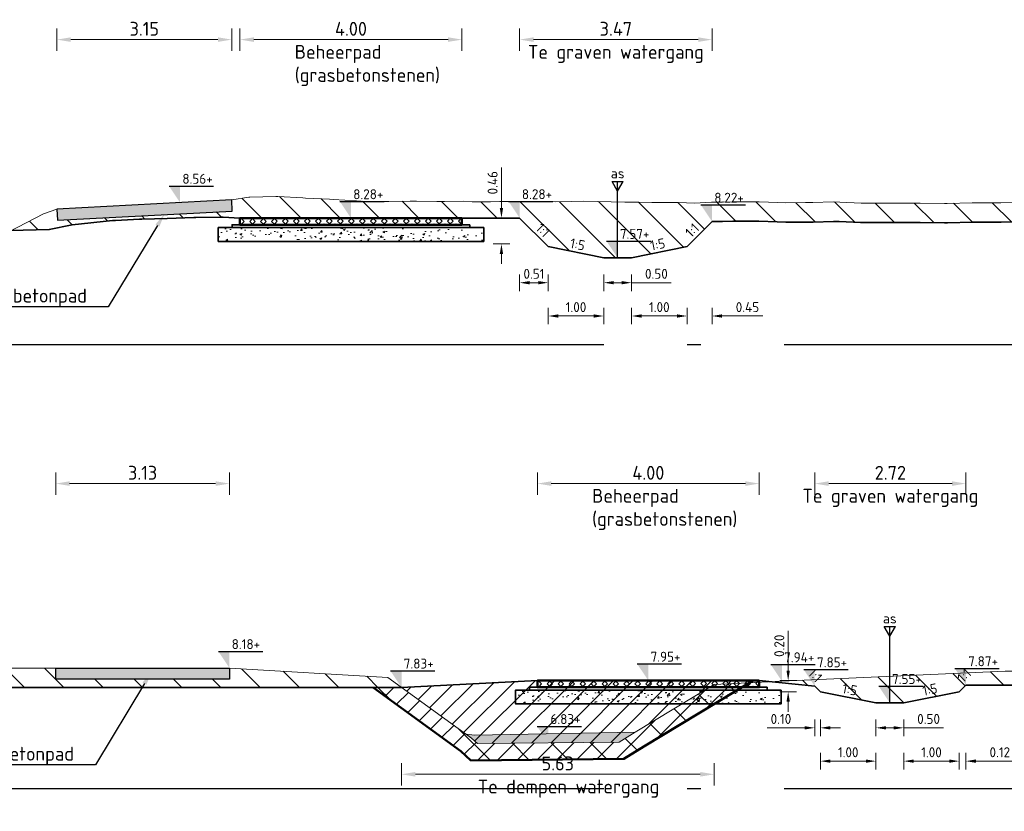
# Model space of a CAD drawing. Header units: metres. Extents: x 199581 to 207779, y 462378 to 466293.
# Tile 86 of 134: x 207307 to 207325, y 466029 to 466043. Entities that reach past the tile are written whole.
import ezdxf
from ezdxf import colors
from ezdxf.entities.mleader import LeaderData, LeaderLine
from ezdxf.enums import TextEntityAlignment as Align
from ezdxf.math import Vec2, Vec3

# ---------------------------------------------------------------- set-up
doc = ezdxf.new("R2010")
doc.units = ezdxf.units.M
doc.linetypes.add('AL-NAP_LIJN', pattern=[15.25, 12, -1.5, 0.25, -1.5])
doc.layers.get('0').update_dxf_attribs({"lineweight": 25})
for name, color, linetype, lineweight in [('B-WE-GR-MAAIVELD-G-GRIJS', 253, 'GW-MAAIVELD', 13), ('B-WE-GW-MAAIVELD-GD', 93, 'Continuous', 18), ('N-WA-VH-VERHARDING_FUNDERING-AD', 252, 'Continuous', 18), ('N-WA-VH-VERHARDING_FUNDERING_GRANULAAT_MENG-GD', 251, 'Continuous', 35), ('N-WA-VH-VERHARDING_FUNDERING_ZAND-GD', 251, 'Continuous', 35), ('N-WE-AM-AS-SD', 10, 'Continuous', 25), ('N-WE-GW-GROND_SLIB-GD', 40, 'Continuous', 18), ('N-WE-GW-GRONDWERKLIJN-G', 90, 'Continuous', 50), ('N-WE-GW-MAAIVELD-GD', 90, 'GW-MAAIVELD', 35), ('N-WE-GW-ONTGRAVING-WERK-AD', 253, 'Continuous', 18), ('N-WE-GW-OPHOGING-WERK-AD', 82, 'Continuous', 18), ('N-WE-VH-VERHARDING_GRASBETONSTEEN-GD', 7, 'Continuous', 50), ('X-XX-AL-M', 7, 'Continuous', 18), ('X-XX-AL-NAP-GD', 253, 'AL-NAP_LIJN', 25), ('X-XX-AL-PEILMAAT-BEST-SD', 251, 'Continuous', 25), ('X-XX-AL-PEILMAAT-SD', 7, 'Continuous', 25), ('X-XX-AL-REFERENTIE-T25', 7, 'Continuous', 25), ('X-XX-AL-T18', 10, 'Continuous', 18)]:
    doc.layers.add(name, color=color, linetype=linetype, lineweight=lineweight)
for name, color, linetype, lineweight, transparency in [('B-WE-VH-VERHARDING-GD', 210, 'Continuous', 25, 0.3), ('B-WE-VH-VERHARDING_BETON-AD', 252, 'Continuous', 18, 0.5), ('N-WE-GW-GROND_SLIB-AD', 40, 'Continuous', 18, 0.4), ('N-WE-VH-VERHARDING_GRASBETONSTEEN-AD', 72, 'Continuous', 18, 0.3)]:
    doc.layers.add(name, color=color, linetype=linetype, lineweight=lineweight, transparency=transparency)
doc.styles.add('NLCS-ISO', font='NLCS-ISO.ttf')
doc.styles.add('NLCS-ISO-M100-T18', font='NLCS-ISO.ttf', dxfattribs={"height": 0.18})
doc.styles.add('NLCS-ISO-M100-T25', font='NLCS-ISO.ttf', dxfattribs={"height": 0.25})
doc.styles.add('NLCS-ISO-M50-T18', font='isocpeur.ttf', dxfattribs={"height": 0.09})
doc.linetypes.add('GW-MAAIVELD', pattern='A,12,[40,NLCS.SHX,S=1,R=0,X=0,Y=-0.5],12', length=24)
doc.dimstyles.new('NLCS-M100-T18-PIJL_L2_H1', dxfattribs={"dimscale": 0.1, "dimtxt": 2.5, "dimasz": 1.8, "dimexe": 2, "dimexo": 2, "dimgap": 0.7, "dimtad": 1, "dimzin": 0, "dimdsep": 46, "dimtxsty": 'NLCS-ISO-M100-T18', "dimcen": 0, "dimdle": 2, "dimclrd": 256, "dimclre": 256, "dimclrt": 10, "dimadec": 1, "dimazin": 0, "dimtfac": 1, "dimtdec": 3, "dimtofl": 0, "dimtmove": 0, "dimatfit": 3, "dimfxl": 2, "dimfxlon": 1, "dimtfillclr": 256, "dimtolj": 1, "dimtzin": 0, "dimlwd": -1, "dimlwe": -1, "dimarcsym": 0})
doc.dimstyles.new('NLCS-M100-T25-PIJL_L2_H1', dxfattribs={"dimscale": 0.1, "dimtxt": 2.5, "dimasz": 2.5, "dimexe": 2, "dimexo": 2, "dimgap": 0.7, "dimtad": 1, "dimzin": 0, "dimdsep": 46, "dimtxsty": 'NLCS-ISO-M100-T25', "dimcen": 0, "dimdle": 2, "dimclrd": 256, "dimclre": 256, "dimclrt": 256, "dimadec": 1, "dimazin": 0, "dimtfac": 1, "dimtdec": 3, "dimtofl": 0, "dimtmove": 0, "dimatfit": 3, "dimfxl": 2, "dimfxlon": 1, "dimtfillclr": 256, "dimtolj": 1, "dimtzin": 0, "dimlwd": -1, "dimlwe": -1, "dimarcsym": 0})
pattern_1 = [(135, (0, 0), (-0.3535533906, -0.3535533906), [])]

# ---------------------------------------------------------------- blocks, each defined once
blk = doc.blocks.new('SAM-AS-D')
for p, q in [((0, 3), (-0.25, 3.433)), ((0.25, 3.433), (-0.25, 3.433)), ((0, 0), (0, 3.433)), ((0, 3), (0.25, 3.433))]:
    blk.add_line(p, q)
blk = doc.blocks.new('SAL-PEILMAAT_INFRACAD_H01-SOD')
blk.add_line((-2, 3), (6, 3))
blk.add_solid([(-2, 3), (0, 3), (0, 0)])
at = {"style": 'NLCS-ISO'}
blk.add_attdef('...', (0.4, 3.4), '', height=1.8, dxfattribs=at)
blk = doc.blocks.new('*D122')
at = {"layer": 'X-XX-AL-M', "transparency": 16777216}
for p, q in [((207317.911, 466038.86), (207317.911, 466038.56)), ((207318.411, 466038.86), (207318.411, 466038.56)), ((207318.091, 466038.71), (207318.231, 466038.71)), ((207318.411, 466038.71), (207319.127, 466038.71))]:
    blk.add_line(p, q, dxfattribs=at)
for points in [[(207318.091, 466038.74), (207318.091, 466038.68), (207317.911, 466038.71)], [(207318.231, 466038.74), (207318.231, 466038.68), (207318.411, 466038.71)]]:
    blk.add_solid(points, dxfattribs=at)
at = {"layer": 'X-XX-AL-M', "transparency": 16777216, "insert": (207318.859, 466038.87), "char_height": 0.18, "attachment_point": 5, "style": 'NLCS-ISO-M100-T18'}
blk.add_mtext('\\A1;0.50', dxfattribs=at)
blk = doc.blocks.new('*D124')
at = {"layer": 'X-XX-AL-M', "transparency": 16777216}
for p, q in [((207316.911, 466038.26), (207316.911, 466037.96)), ((207317.911, 466038.26), (207317.911, 466037.96)), ((207317.731, 466038.11), (207317.091, 466038.11))]:
    blk.add_line(p, q, dxfattribs=at)
for points in [[(207317.091, 466038.14), (207317.091, 466038.08), (207316.911, 466038.11)], [(207317.731, 466038.14), (207317.731, 466038.08), (207317.911, 466038.11)]]:
    blk.add_solid(points, dxfattribs=at)
at = {"layer": 'X-XX-AL-M', "transparency": 16777216, "insert": (207317.411, 466038.27), "char_height": 0.18, "attachment_point": 5, "style": 'NLCS-ISO-M100-T18'}
blk.add_mtext('\\A1;1.00', dxfattribs=at)
blk = doc.blocks.new('*D123')
at = {"layer": 'X-XX-AL-M', "transparency": 16777216}
for p, q in [((207318.411, 466038.26), (207318.411, 466037.96)), ((207319.411, 466038.26), (207319.411, 466037.96)), ((207318.591, 466038.11), (207319.231, 466038.11))]:
    blk.add_line(p, q, dxfattribs=at)
for points in [[(207318.591, 466038.14), (207318.591, 466038.08), (207318.411, 466038.11)], [(207319.231, 466038.14), (207319.231, 466038.08), (207319.411, 466038.11)]]:
    blk.add_solid(points, dxfattribs=at)
at = {"layer": 'X-XX-AL-M', "transparency": 16777216, "insert": (207318.911, 466038.27), "char_height": 0.18, "attachment_point": 5, "style": 'NLCS-ISO-M100-T18'}
blk.add_mtext('\\A1;1.00', dxfattribs=at)
blk = doc.blocks.new('*D125')
at = {"layer": 'X-XX-AL-M', "transparency": 16777216}
for p, q in [((207316.396, 466038.86), (207316.396, 466038.56)), ((207316.911, 466038.86), (207316.911, 466038.56)), ((207316.731, 466038.71), (207316.576, 466038.71))]:
    blk.add_line(p, q, dxfattribs=at)
for points in [[(207316.576, 466038.74), (207316.576, 466038.68), (207316.396, 466038.71)], [(207316.731, 466038.74), (207316.731, 466038.68), (207316.911, 466038.71)]]:
    blk.add_solid(points, dxfattribs=at)
at = {"layer": 'X-XX-AL-M', "transparency": 16777216, "insert": (207316.654, 466038.87), "char_height": 0.18, "attachment_point": 5, "style": 'NLCS-ISO-M100-T18'}
blk.add_mtext('\\A1;0.51', dxfattribs=at)
blk = doc.blocks.new('*D126')
at = {"layer": 'X-XX-AL-M', "transparency": 16777216}
for p, q in [((207319.411, 466038.26), (207319.411, 466037.96)), ((207319.862, 466038.26), (207319.862, 466037.96)), ((207319.231, 466038.11), (207319.051, 466038.11)), ((207320.042, 466038.11), (207320.776, 466038.11))]:
    blk.add_line(p, q, dxfattribs=at)
for points in [[(207319.231, 466038.14), (207319.231, 466038.08), (207319.411, 466038.11)], [(207320.042, 466038.14), (207320.042, 466038.08), (207319.862, 466038.11)]]:
    blk.add_solid(points, dxfattribs=at)
at = {"layer": 'X-XX-AL-M', "transparency": 16777216, "insert": (207320.499, 466038.27), "char_height": 0.18, "attachment_point": 5, "style": 'NLCS-ISO-M100-T18'}
blk.add_mtext('\\A1;0.45', dxfattribs=at)
blk = doc.blocks.new('*D127')
at = {"layer": 'X-XX-AL-M', "transparency": 16777216}
for p, q in [((207322.813, 466030.839), (207322.813, 466030.539)), ((207323.313, 466030.839), (207323.313, 466030.539)), ((207322.993, 466030.689), (207323.133, 466030.689)), ((207323.313, 466030.689), (207324.029, 466030.689))]:
    blk.add_line(p, q, dxfattribs=at)
for points in [[(207322.993, 466030.719), (207322.993, 466030.659), (207322.813, 466030.689)], [(207323.133, 466030.719), (207323.133, 466030.659), (207323.313, 466030.689)]]:
    blk.add_solid(points, dxfattribs=at)
at = {"layer": 'X-XX-AL-M', "transparency": 16777216, "insert": (207323.761, 466030.849), "char_height": 0.18, "attachment_point": 5, "style": 'NLCS-ISO-M100-T18'}
blk.add_mtext('\\A1;0.50', dxfattribs=at)
blk = doc.blocks.new('*D129')
at = {"layer": 'X-XX-AL-M', "transparency": 16777216}
for p, q in [((207321.813, 466030.239), (207321.813, 466029.939)), ((207322.813, 466030.239), (207322.813, 466029.939)), ((207322.633, 466030.089), (207321.993, 466030.089))]:
    blk.add_line(p, q, dxfattribs=at)
for points in [[(207321.993, 466030.119), (207321.993, 466030.059), (207321.813, 466030.089)], [(207322.633, 466030.119), (207322.633, 466030.059), (207322.813, 466030.089)]]:
    blk.add_solid(points, dxfattribs=at)
at = {"layer": 'X-XX-AL-M', "transparency": 16777216, "insert": (207322.313, 466030.249), "char_height": 0.18, "attachment_point": 5, "style": 'NLCS-ISO-M100-T18'}
blk.add_mtext('\\A1;1.00', dxfattribs=at)
blk = doc.blocks.new('*D128')
at = {"layer": 'X-XX-AL-M', "transparency": 16777216}
for p, q in [((207323.313, 466030.239), (207323.313, 466029.939)), ((207324.313, 466030.239), (207324.313, 466029.939)), ((207323.493, 466030.089), (207324.133, 466030.089))]:
    blk.add_line(p, q, dxfattribs=at)
for points in [[(207323.493, 466030.119), (207323.493, 466030.059), (207323.313, 466030.089)], [(207324.133, 466030.119), (207324.133, 466030.059), (207324.313, 466030.089)]]:
    blk.add_solid(points, dxfattribs=at)
at = {"layer": 'X-XX-AL-M', "transparency": 16777216, "insert": (207323.813, 466030.249), "char_height": 0.18, "attachment_point": 5, "style": 'NLCS-ISO-M100-T18'}
blk.add_mtext('\\A1;1.00', dxfattribs=at)
blk = doc.blocks.new('*D130')
at = {"layer": 'X-XX-AL-M', "transparency": 16777216}
for p, q in [((207321.712, 466030.839), (207321.712, 466030.539)), ((207321.813, 466030.839), (207321.813, 466030.539)), ((207321.532, 466030.689), (207320.852, 466030.689)), ((207321.993, 466030.689), (207322.173, 466030.689))]:
    blk.add_line(p, q, dxfattribs=at)
for points in [[(207321.532, 466030.719), (207321.532, 466030.659), (207321.712, 466030.689)], [(207321.993, 466030.719), (207321.993, 466030.659), (207321.813, 466030.689)]]:
    blk.add_solid(points, dxfattribs=at)
at = {"layer": 'X-XX-AL-M', "transparency": 16777216, "insert": (207321.102, 466030.849), "char_height": 0.18, "attachment_point": 5, "style": 'NLCS-ISO-M100-T18'}
blk.add_mtext('\\A1;0.10', dxfattribs=at)
blk = doc.blocks.new('*D131')
at = {"layer": 'X-XX-AL-M', "transparency": 16777216}
for p, q in [((207324.313, 466030.239), (207324.313, 466029.939)), ((207324.434, 466030.239), (207324.434, 466029.939)), ((207324.133, 466030.089), (207323.953, 466030.089)), ((207324.614, 466030.089), (207325.294, 466030.089))]:
    blk.add_line(p, q, dxfattribs=at)
for points in [[(207324.133, 466030.119), (207324.133, 466030.059), (207324.313, 466030.089)], [(207324.614, 466030.119), (207324.614, 466030.059), (207324.434, 466030.089)]]:
    blk.add_solid(points, dxfattribs=at)
at = {"layer": 'X-XX-AL-M', "transparency": 16777216, "insert": (207325.044, 466030.249), "char_height": 0.18, "attachment_point": 5, "style": 'NLCS-ISO-M100-T18'}
blk.add_mtext('\\A1;0.12', dxfattribs=at)
blk = doc.blocks.new('*D205')
at = {"layer": 'X-XX-AL-M', "transparency": 16777216}
for p, q in [((207316.396, 466042.89), (207316.396, 466043.29)), ((207319.862, 466042.89), (207319.862, 466043.29)), ((207316.646, 466043.09), (207319.612, 466043.09))]:
    blk.add_line(p, q, dxfattribs=at)
for points in [[(207316.646, 466043.132), (207316.646, 466043.049), (207316.396, 466043.09)], [(207319.612, 466043.132), (207319.612, 466043.049), (207319.862, 466043.09)]]:
    blk.add_solid(points, dxfattribs=at)
at = {"layer": 'X-XX-AL-M', "transparency": 16777216, "insert": (207318.129, 466043.285), "char_height": 0.25, "attachment_point": 5, "style": 'NLCS-ISO-M100-T25'}
blk.add_mtext('\\A1;3.47', dxfattribs=at)
blk = doc.blocks.new('*D206')
at = {"layer": 'X-XX-AL-M', "transparency": 16777216}
for p, q in [((207321.712, 466034.89), (207321.712, 466035.29)), ((207324.434, 466034.89), (207324.434, 466035.29)), ((207321.962, 466035.09), (207324.184, 466035.09))]:
    blk.add_line(p, q, dxfattribs=at)
for points in [[(207321.962, 466035.132), (207321.962, 466035.049), (207321.712, 466035.09)], [(207324.184, 466035.132), (207324.184, 466035.049), (207324.434, 466035.09)]]:
    blk.add_solid(points, dxfattribs=at)
at = {"layer": 'X-XX-AL-M', "transparency": 16777216, "insert": (207323.073, 466035.285), "char_height": 0.25, "attachment_point": 5, "style": 'NLCS-ISO-M100-T25'}
blk.add_mtext('\\A1;2.72', dxfattribs=at)
blk = doc.blocks.new('*D223')
at = {"layer": 'X-XX-AL-M', "transparency": 16777216}
for p, q in [((207321.232, 466031.72), (207321.232, 466032.436)), ((207321.082, 466031.54), (207321.382, 466031.54)), ((207321.382, 466031.339), (207321.082, 466031.339)), ((207321.232, 466031.159), (207321.232, 466030.979))]:
    blk.add_line(p, q, dxfattribs=at)
for points in [[(207321.202, 466031.72), (207321.262, 466031.72), (207321.232, 466031.54)], [(207321.202, 466031.159), (207321.262, 466031.159), (207321.232, 466031.339)]]:
    blk.add_solid(points, dxfattribs=at)
at = {"layer": 'X-XX-AL-M', "transparency": 16777216, "insert": (207321.072, 466032.168), "char_height": 0.18, "attachment_point": 5, "rotation": 90, "style": 'NLCS-ISO-M100-T18'}
blk.add_mtext('\\A1;0.20', dxfattribs=at)
blk = doc.blocks.new('*D226')
at = {"layer": 'X-XX-AL-M', "transparency": 16777216}
for p, q in [((207316.068, 466040.054), (207316.068, 466040.788)), ((207315.918, 466039.874), (207316.218, 466039.874)), ((207316.218, 466039.41), (207315.918, 466039.41)), ((207316.068, 466039.23), (207316.068, 466039.05))]:
    blk.add_line(p, q, dxfattribs=at)
for points in [[(207316.038, 466040.054), (207316.098, 466040.054), (207316.068, 466039.874)], [(207316.038, 466039.23), (207316.098, 466039.23), (207316.068, 466039.41)]]:
    blk.add_solid(points, dxfattribs=at)
at = {"layer": 'X-XX-AL-M', "transparency": 16777216, "insert": (207315.908, 466040.511), "char_height": 0.18, "attachment_point": 5, "rotation": 90, "style": 'NLCS-ISO-M100-T18'}
blk.add_mtext('\\A1;0.46', dxfattribs=at)
blk = doc.blocks.new('*D252')
at = {"layer": 'X-XX-AL-M', "transparency": 16777216}
for p, q in [((207308.061, 466042.89), (207308.061, 466043.29)), ((207311.211, 466042.89), (207311.211, 466043.29)), ((207308.311, 466043.09), (207310.961, 466043.09))]:
    blk.add_line(p, q, dxfattribs=at)
for points in [[(207308.311, 466043.132), (207308.311, 466043.049), (207308.061, 466043.09)], [(207310.961, 466043.132), (207310.961, 466043.049), (207311.211, 466043.09)]]:
    blk.add_solid(points, dxfattribs=at)
at = {"layer": 'X-XX-AL-M', "transparency": 16777216, "insert": (207309.636, 466043.285), "char_height": 0.25, "attachment_point": 5, "style": 'NLCS-ISO-M100-T25'}
blk.add_mtext('\\A1;3.15', dxfattribs=at)
blk = doc.blocks.new('*D254')
at = {"layer": 'X-XX-AL-M', "transparency": 16777216}
for p, q in [((207316.715, 466034.89), (207316.715, 466035.29)), ((207320.712, 466034.89), (207320.712, 466035.29)), ((207316.965, 466035.09), (207320.462, 466035.09))]:
    blk.add_line(p, q, dxfattribs=at)
for points in [[(207316.965, 466035.132), (207316.965, 466035.049), (207316.715, 466035.09)], [(207320.462, 466035.132), (207320.462, 466035.049), (207320.712, 466035.09)]]:
    blk.add_solid(points, dxfattribs=at)
at = {"layer": 'X-XX-AL-M', "transparency": 16777216, "insert": (207318.714, 466035.285), "char_height": 0.25, "attachment_point": 5, "style": 'NLCS-ISO-M100-T25'}
blk.add_mtext('\\A1;4.00', dxfattribs=at)
blk = doc.blocks.new('*D255')
at = {"layer": 'X-XX-AL-M', "transparency": 16777216}
for p, q in [((207308.041, 466034.89), (207308.041, 466035.29)), ((207311.169, 466034.89), (207311.169, 466035.29)), ((207308.291, 466035.09), (207310.919, 466035.09))]:
    blk.add_line(p, q, dxfattribs=at)
for points in [[(207308.291, 466035.132), (207308.291, 466035.049), (207308.041, 466035.09)], [(207310.919, 466035.132), (207310.919, 466035.049), (207311.169, 466035.09)]]:
    blk.add_solid(points, dxfattribs=at)
at = {"layer": 'X-XX-AL-M', "transparency": 16777216, "insert": (207309.605, 466035.285), "char_height": 0.25, "attachment_point": 5, "style": 'NLCS-ISO-M100-T25'}
blk.add_mtext('\\A1;3.13', dxfattribs=at)
blk = doc.blocks.new('*D280')
at = {"layer": 'X-XX-AL-M', "transparency": 16777216}
for p, q in [((207314.268, 466030.052), (207314.268, 466029.652)), ((207319.899, 466030.052), (207319.899, 466029.652)), ((207314.518, 466029.852), (207319.649, 466029.852))]:
    blk.add_line(p, q, dxfattribs=at)
for points in [[(207314.518, 466029.893), (207314.518, 466029.81), (207314.268, 466029.852)], [(207319.649, 466029.893), (207319.649, 466029.81), (207319.899, 466029.852)]]:
    blk.add_solid(points, dxfattribs=at)
at = {"layer": 'X-XX-AL-M', "transparency": 16777216, "insert": (207317.083, 466030.047), "char_height": 0.25, "attachment_point": 5, "style": 'NLCS-ISO-M100-T25'}
blk.add_mtext('\\A1;5.63', dxfattribs=at)
blk = doc.blocks.new('*D281')
at = {"layer": 'X-XX-AL-M', "transparency": 16777216}
for p, q in [((207311.359, 466042.89), (207311.359, 466043.29)), ((207315.356, 466042.89), (207315.356, 466043.29)), ((207311.609, 466043.09), (207315.106, 466043.09))]:
    blk.add_line(p, q, dxfattribs=at)
for points in [[(207311.609, 466043.132), (207311.609, 466043.049), (207311.359, 466043.09)], [(207315.106, 466043.132), (207315.106, 466043.049), (207315.356, 466043.09)]]:
    blk.add_solid(points, dxfattribs=at)
at = {"layer": 'X-XX-AL-M', "transparency": 16777216, "insert": (207313.358, 466043.285), "char_height": 0.25, "attachment_point": 5, "style": 'NLCS-ISO-M100-T25'}
blk.add_mtext('\\A1;4.00', dxfattribs=at)

msp = doc.modelspace()

# ---------------------------------------------------------------- hatches: boundary and pattern name
at = {"layer": 'B-WE-VH-VERHARDING_BETON-AD'}
h = msp.add_hatch(color=256, dxfattribs=at)
h.dxf.hatch_style = 1
h.paths.add_polyline_path([(207311.221, 466040.001), (207311.211, 466040.201), (207308.061, 466040.035), (207308.071, 466039.836)])
h = msp.add_hatch(color=256, dxfattribs=at)
h.dxf.hatch_style = 1
h.paths.add_polyline_path([(207311.169, 466031.767), (207311.169, 466031.567), (207308.041, 466031.567), (207308.041, 466031.767)])
at = {"layer": 'N-WA-VH-VERHARDING_FUNDERING-AD'}
h = msp.add_hatch(dxfattribs=at)
h.set_pattern_fill('AVH-FUNDERING_GRANULAAT_MENG_01', color=256, scale=0.05, pattern_type=2)
h.set_pattern_definition([(50, (207313.16578, 466039.5901), (0.35863, -0.031376), [0.0375, -0.4125]), (355, (207313.16578, 466039.5901), (-0.069376, 0.376096), [0.03, -0.33]), (100.451, (207313.19566, 466039.5875), (0.289255, 0.34472), [0.03187, -0.35057]), (46.184, (207313.1658, 466039.6901), (0.53362, -0.08276), [0.05625, -0.61875]), (96.636, (207313.21025, 466039.6832), (0.46733, 0.48706), [0.047805, -0.52586]), (351.184, (207313.1658, 466039.6901), (0.46733, 0.48706), [0.045, -0.495]), (21, (207313.21578, 466039.6651), (0.298454, -0.20131), [0.0375, -0.4125]), (326, (207313.21578, 466039.6651), (0.12166, 0.362575), [0.03, -0.33]), (71.451, (207313.24065, 466039.64832), (0.42011, 0.161265), [0.03187, -0.35057]), (37.5, (207313.16578, 466039.5901), (0.00608, 0.166447), [0, -0.326, 0, -0.335, 0, -0.33125]), (7.5, (207313.16578, 466039.5901), (0.131535, 0.197206), [0, -0.191, 0, -0.3185, 0, -0.12625]), (327.5, (207313.05428, 466039.5901), (0.266911, -0.0112774), [0, -0.125, 0, -0.39, 0, -0.5175]), (317.5, (207313.00428, 466039.5901), (0.291593, 0.050052), [0, -0.1625, 0, -0.259, 0, -0.3675])])
h.paths.add_polyline_path([(207310.968, 466039.704), (207310.968, 466039.454), (207315.748, 466039.454), (207315.748, 466039.704)])
h = msp.add_hatch(dxfattribs=at)
h.set_pattern_fill('AVH-FUNDERING_GRANULAAT_MENG_01', color=256, scale=0.05, pattern_type=2)
h.set_pattern_definition([(50, (207318.5218, 466031.25548), (0.35863, -0.031376), [0.0375, -0.4125]), (355, (207318.5218, 466031.25548), (-0.069376, 0.376096), [0.03, -0.33]), (100.451, (207318.5517, 466031.25286), (0.289255, 0.34472), [0.03187, -0.35057]), (46.184, (207318.5218, 466031.35548), (0.53362, -0.08276), [0.05625, -0.61875]), (96.636, (207318.5663, 466031.3486), (0.46733, 0.48706), [0.047805, -0.52586]), (351.184, (207318.5218, 466031.3555), (0.46733, 0.48706), [0.045, -0.495]), (21, (207318.5718, 466031.33048), (0.298454, -0.20131), [0.0375, -0.4125]), (326, (207318.5718, 466031.33048), (0.12166, 0.362575), [0.03, -0.33]), (71.451, (207318.59668, 466031.3137), (0.42011, 0.161265), [0.03187, -0.35057]), (37.5, (207318.52181, 466031.25548), (0.00608, 0.166447), [0, -0.326, 0, -0.335, 0, -0.33125]), (7.5, (207318.52181, 466031.25548), (0.131535, 0.197206), [0, -0.191, 0, -0.3185, 0, -0.12625]), (327.5, (207318.41031, 466031.25548), (0.266911, -0.0112774), [0, -0.125, 0, -0.39, 0, -0.5175]), (317.5, (207318.3603, 466031.25548), (0.291593, 0.050052), [0, -0.1625, 0, -0.259, 0, -0.3675])])
h.paths.add_polyline_path([(207316.324, 466031.37), (207316.324, 466031.12), (207321.104, 466031.12), (207321.104, 466031.37)])
at = {"layer": 'N-WE-GW-GROND_SLIB-AD'}
h = msp.add_hatch(color=256, dxfattribs=at)
h.dxf.hatch_style = 1
h.paths.add_polyline_path([(207315.431, 466030.573), (207315.586, 466030.557), (207318.477, 466030.609), (207318.187, 466030.428), (207315.635, 466030.404), (207315.528, 466030.503)])
at = {"layer": 'N-WE-GW-ONTGRAVING-WERK-AD'}
h = msp.add_hatch(dxfattribs=at)
h.set_pattern_fill('AGW-WERK_ONTGRAVEN-SO', color=256, scale=0.1, pattern_type=2)
h.set_pattern_definition(pattern_1)
h.paths.add_polyline_path([(207318.411, 466039.16), (207319.411, 466039.36), (207319.862, 466039.811), (207320.05, 466039.81), (207320.234, 466039.818), (207320.545, 466039.82), (207320.701, 466039.82), (207321.032, 466039.804), (207321.19, 466039.801), (207321.545, 466039.803), (207321.681, 466039.803), (207322.048, 466039.815), (207322.149, 466039.813), (207322.534, 466039.793), (207322.642, 466039.792), (207323.046, 466039.793), (207323.129, 466039.793), (207323.548, 466039.796), (207323.609, 466039.796), (207324.045, 466039.789), (207324.101, 466039.789), (207324.552, 466039.8), (207324.58, 466039.801), (207325.049, 466039.802), (207325.066, 466039.802), (207325.507, 466039.808), (207325.549, 466039.808), (207326.032, 466039.812), (207326.045, 466039.812), (207326.502, 466039.802), (207326.537, 466039.801), (207326.989, 466039.792), (207327.047, 466039.79), (207327.486, 466039.798), (207327.549, 466039.799), (207327.962, 466039.794), (207328.045, 466039.794), (207328.438, 466039.786), (207328.546, 466039.782), (207328.936, 466039.788), (207329.057, 466039.79), (207329.183, 466039.793), (207329.558, 466039.799), (207329.903, 466039.811), (207330.042, 466039.81), (207330.376, 466039.799), (207330.549, 466039.799), (207330.86, 466039.797), (207331.047, 466039.793), (207331.353, 466039.794), (207331.549, 466039.798), (207331.828, 466039.791), (207332.054, 466039.791), (207332.313, 466039.796), (207332.548, 466039.787), (207332.804, 466039.791), (207333.053, 466039.793), (207333.161, 466039.793), (207333.161, 466040.143), (207333.051, 466040.143), (207332.8, 466040.141), (207332.551, 466040.137), (207332.316, 466040.146), (207332.051, 466040.141), (207331.832, 466040.141), (207331.55, 466040.148), (207331.349, 466040.144), (207331.05, 466040.143), (207330.865, 466040.147), (207330.55, 466040.149), (207330.382, 466040.149), (207330.049, 466040.16), (207329.898, 466040.161), (207329.549, 466040.149), (207329.176, 466040.143), (207329.049, 466040.14), (207328.931, 466040.138), (207328.549, 466040.133), (207328.447, 466040.136), (207328.048, 466040.144), (207327.963, 466040.144), (207327.548, 466040.149), (207327.48, 466040.148), (207327.048, 466040.14), (207326.996, 466040.141), (207326.547, 466040.151), (207326.513, 466040.152), (207326.047, 466040.162), (207326.029, 466040.162), (207325.545, 466040.158), (207325.502, 466040.158), (207325.062, 466040.152), (207325.047, 466040.152), (207324.578, 466040.151), (207324.546, 466040.15), (207324.094, 466040.139), (207324.046, 466040.139), (207323.611, 466040.146), (207323.546, 466040.146), (207323.127, 466040.143), (207323.045, 466040.143), (207322.644, 466040.142), (207322.545, 466040.143), (207322.16, 466040.163), (207322.045, 466040.165), (207321.676, 466040.153), (207321.544, 466040.153), (207321.193, 466040.151), (207321.044, 466040.154), (207320.709, 466040.17), (207320.544, 466040.17), (207320.226, 466040.168), (207320.044, 466040.16), (207319.849, 466040.161), (207319.543, 466040.146), (207319.258, 466040.156), (207319.043, 466040.156), (207318.775, 466040.157), (207318.543, 466040.161), (207318.291, 466040.164), (207318.042, 466040.17), (207317.807, 466040.175), (207317.542, 466040.182), (207317.324, 466040.174), (207317.042, 466040.165), (207316.84, 466040.171), (207316.541, 466040.175), (207316.357, 466040.174), (207316.041, 466040.176), (207315.873, 466040.169), (207315.541, 466040.168), (207315.389, 466040.177), (207315.041, 466040.173), (207314.906, 466040.172), (207314.54, 466040.181), (207314.422, 466040.178), (207314.04, 466040.174), (207313.938, 466040.176), (207313.54, 466040.182), (207313.455, 466040.183), (207313.039, 466040.212), (207312.971, 466040.218), (207312.539, 466040.236), (207312.488, 466040.237), (207312.039, 466040.265), (207312.004, 466040.265), (207311.539, 466040.25), (207311.52, 466040.249), (207311.211, 466040.201), (207311.221, 466040.001), (207308.071, 466039.836), (207308.061, 466040.035), (207307.823, 466039.951), (207307.238, 466039.648), (207307.924, 466039.666), (207308.335, 466039.751), (207309.06, 466039.829), (207309.117, 466039.831), (207309.548, 466039.854), (207309.593, 466039.855), (207310.047, 466039.869), (207310.527, 466039.884), (207310.545, 466039.884), (207310.562, 466039.884), (207310.997, 466039.891), (207311.056, 466039.892), (207311.359, 466039.874), (207315.356, 466039.874), (207316.396, 466039.875), (207316.911, 466039.36), (207317.911, 466039.16)])
h = msp.add_hatch(dxfattribs=at)
h.set_pattern_fill('AGW-WERK_ONTGRAVEN-SO', color=256, scale=0.1, pattern_type=2)
h.set_pattern_definition(pattern_1)
h.paths.add_polyline_path([(207308.041, 466031.767), (207298.161, 466031.767), (207298.161, 466031.417), (207314.268, 466031.417), (207314.021, 466031.596), (207311.169, 466031.767), (207311.169, 466031.567), (207308.041, 466031.567)])
h = msp.add_hatch(dxfattribs=at)
h.set_pattern_fill('AGW-WERK_ONTGRAVEN-SO', color=256, scale=0.1, pattern_type=2)
h.set_pattern_definition(pattern_1)
h.paths.add_polyline_path([(207333.161, 466031.709), (207325.141, 466031.709), (207321.12, 466031.53), (207320.916, 466031.519), (207321.712, 466031.44), (207321.813, 466031.339), (207322.813, 466031.139), (207323.313, 466031.139), (207324.313, 466031.339), (207324.434, 466031.459), (207333.161, 466031.459)])
h = msp.add_hatch(dxfattribs=at)
h.set_pattern_fill('AGW-WERK_ONTGRAVEN-SO', color=256, scale=0.1, pattern_type=2)
h.set_pattern_definition(pattern_1)
h.paths.add_polyline_path([(207318.634, 466030.354), (207320.533, 466031.5), (207319.899, 466031.467), (207318.477, 466030.609), (207318.187, 466030.428), (207315.635, 466030.404), (207315.528, 466030.503), (207314.268, 466031.417), (207313.757, 466031.417), (207315.337, 466030.271), (207315.518, 466030.103), (207318.274, 466030.129)])
at = {"layer": 'N-WE-GW-OPHOGING-WERK-AD'}
h = msp.add_hatch(dxfattribs=at)
h.set_pattern_fill('AGW-WERK_AANVULLEN-SO', color=256, scale=0.05, pattern_type=2)
h.set_pattern_definition([(45, (0, 0), (-0.1767766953, 0.1767766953), [])])
h.paths.add_polyline_path([(207318.634, 466030.354), (207320.533, 466031.5), (207319.899, 466031.467), (207318.477, 466030.609), (207318.187, 466030.428), (207315.635, 466030.404), (207315.528, 466030.503), (207314.268, 466031.417), (207313.757, 466031.417), (207315.337, 466030.271), (207315.518, 466030.103), (207318.274, 466030.129)])
h = msp.add_hatch(dxfattribs=at)
h.set_pattern_fill('AGW-WERK_AANVULLEN-SO', color=256, scale=0.05, pattern_type=2)
h.set_pattern_definition([(45, (-5, 0), (-0.1767766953, 0.1767766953), [])])
h.paths.add_polyline_path([(207318.187, 466030.428), (207318.477, 466030.609), (207319.899, 466031.467), (207320.916, 466031.519), (207320.712, 466031.54), (207316.715, 466031.54), (207314.268, 466031.417), (207315.528, 466030.503), (207315.635, 466030.404)])
at = {"layer": 'N-WE-VH-VERHARDING_GRASBETONSTEEN-AD'}
h = msp.add_hatch(dxfattribs=at)
h.set_pattern_fill('AVH-GRASBETONSTEEN_02', color=256, scale=0.1, angle=0.1022, pattern_type=2)
h.set_pattern_definition([(45.102249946, (-5838.09431, 3318.86736), (-0.099171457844, 0.09881812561), [0.07, -0.07]), (135.102249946, (-5838.09431, 3318.86736), (-0.09881812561, -0.099171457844), [0.07, -0.07]), (45.102249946, (-5838.1439, 3318.91677), (-0.099171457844, 0.09881812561), [0.07, -0.07]), (135.102249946, (-5838.0449, 3318.91695), (-0.09881812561, -0.099171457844), [0.07, -0.07])])
h.paths.add_polyline_path([(207315.356, 466039.874), (207315.356, 466039.754), (207311.359, 466039.754), (207311.359, 466039.874)])
h = msp.add_hatch(dxfattribs=at)
h.set_pattern_fill('AVH-GRASBETONSTEEN_02', color=256, scale=0.1, angle=0.1022, pattern_type=2)
h.set_pattern_definition([(45.102249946, (-5832.73828, 3310.53274), (-0.099171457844, 0.09881812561), [0.07, -0.07]), (135.102249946, (-5832.73828, 3310.53274), (-0.09881812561, -0.099171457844), [0.07, -0.07]), (45.102249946, (-5832.78787, 3310.58215), (-0.099171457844, 0.09881812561), [0.07, -0.07]), (135.102249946, (-5832.68887, 3310.58232), (-0.09881812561, -0.099171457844), [0.07, -0.07])])
h.paths.add_polyline_path([(207320.712, 466031.54), (207320.712, 466031.42), (207316.715, 466031.42), (207316.715, 466031.54)])

# ---------------------------------------------------------------- linework, layer by layer
at = {"layer": 'B-WE-GR-MAAIVELD-G-GRIJS', "flags": 128}
for points in [[(207311.211, 466040.201), (207311.52, 466040.249), (207311.539, 466040.25), (207312.004, 466040.265), (207312.039, 466040.265), (207312.488, 466040.237), (207312.539, 466040.236), (207312.971, 466040.218), (207313.039, 466040.212), (207313.455, 466040.183), (207313.54, 466040.182), (207313.938, 466040.176), (207314.04, 466040.174), (207314.422, 466040.178), (207314.54, 466040.181), (207314.906, 466040.172), (207315.041, 466040.173), (207315.389, 466040.177), (207315.541, 466040.168), (207315.873, 466040.169), (207316.041, 466040.176), (207316.357, 466040.174), (207316.541, 466040.175), (207316.84, 466040.171), (207317.042, 466040.165), (207317.324, 466040.174), (207317.542, 466040.182), (207317.807, 466040.175), (207318.042, 466040.17), (207318.291, 466040.164), (207318.543, 466040.161), (207318.775, 466040.157), (207319.043, 466040.156), (207319.258, 466040.156), (207319.543, 466040.146), (207319.849, 466040.161), (207320.044, 466040.16), (207320.226, 466040.168), (207320.544, 466040.17), (207320.709, 466040.17), (207321.044, 466040.154), (207321.193, 466040.151), (207321.544, 466040.153), (207321.676, 466040.153), (207322.045, 466040.165), (207322.16, 466040.163), (207322.545, 466040.143), (207322.644, 466040.142), (207323.045, 466040.143), (207323.127, 466040.143), (207323.546, 466040.146), (207323.611, 466040.146), (207324.046, 466040.139), (207324.094, 466040.139), (207324.546, 466040.15), (207324.578, 466040.151), (207325.047, 466040.152), (207325.062, 466040.152), (207325.502, 466040.158), (207325.545, 466040.158), (207326.029, 466040.162), (207326.047, 466040.162), (207326.513, 466040.152), (207326.547, 466040.151), (207326.996, 466040.141), (207327.048, 466040.14), (207327.48, 466040.148), (207327.548, 466040.149), (207327.963, 466040.144), (207328.048, 466040.144), (207328.447, 466040.136), (207328.549, 466040.133), (207328.931, 466040.138), (207329.049, 466040.14), (207329.176, 466040.143), (207329.549, 466040.149), (207329.898, 466040.161), (207330.049, 466040.16), (207330.382, 466040.149), (207330.55, 466040.149), (207330.865, 466040.147), (207331.05, 466040.143), (207331.349, 466040.144), (207331.55, 466040.148), (207331.832, 466040.141), (207332.051, 466040.141), (207332.316, 466040.146), (207332.551, 466040.137), (207332.8, 466040.141), (207333.051, 466040.143), (207333.161, 466040.143)], [(207298.161, 466039.743), (207300.066, 466039.611), (207301.655, 466038.783), (207301.693, 466038.708), (207302.267, 466038.665), (207303.877, 466038.641), (207304.387, 466038.725), (207304.752, 466039.307), (207305.336, 466039.547), (207307.197, 466039.627), (207307.823, 466039.951), (207308.061, 466040.035)], [(207298.161, 466031.767), (207311.169, 466031.767), (207314.021, 466031.596), (207315.528, 466030.503), (207315.635, 466030.404), (207318.187, 466030.428), (207318.477, 466030.609), (207319.899, 466031.467), (207321.12, 466031.53), (207325.141, 466031.709), (207333.161, 466031.709)]]:
    msp.add_lwpolyline(points, dxfattribs=at)
at = {"layer": 'B-WE-GW-MAAIVELD-GD', "color": 93, "linetype": 'Continuous', "lineweight": 18}
msp.add_line((207311.037, 466040.192), (207311.038, 466040.192), dxfattribs=at)
at = {"layer": 'B-WE-VH-VERHARDING-GD', "flags": 128}
for points in [[(207311.221, 466040.001), (207311.211, 466040.201), (207308.061, 466040.035), (207308.071, 466039.836)], [(207311.169, 466031.767), (207311.169, 466031.567), (207308.041, 466031.567), (207308.041, 466031.767)]]:
    msp.add_lwpolyline(points, close=True, dxfattribs=at)
at = {"layer": 'N-WA-VH-VERHARDING_FUNDERING_GRANULAAT_MENG-GD', "flags": 128}
for points in [[(207315.748, 466039.704), (207315.748, 466039.454), (207310.968, 466039.454), (207310.968, 466039.704)], [(207321.104, 466031.37), (207321.104, 466031.12), (207316.324, 466031.12), (207316.324, 466031.37)]]:
    msp.add_lwpolyline(points, close=True, dxfattribs=at)
at = {"layer": 'N-WA-VH-VERHARDING_FUNDERING_ZAND-GD', "flags": 128}
for points in [[(207315.498, 466039.754), (207315.498, 466039.704), (207311.218, 466039.704), (207311.218, 466039.754)], [(207320.854, 466031.42), (207320.854, 466031.37), (207316.574, 466031.37), (207316.574, 466031.42)]]:
    msp.add_lwpolyline(points, close=True, dxfattribs=at)
at = {"layer": 'N-WE-GW-GROND_SLIB-GD', "flags": 128}
msp.add_lwpolyline([(207315.431, 466030.573), (207315.586, 466030.557), (207318.477, 466030.609), (207318.187, 466030.428), (207315.635, 466030.404), (207315.528, 466030.503)], close=True, dxfattribs=at)
at = {"layer": 'N-WE-GW-GRONDWERKLIJN-G', "flags": 128}
msp.add_lwpolyline([(207313.757, 466031.417), (207315.337, 466030.271), (207315.518, 466030.103), (207318.274, 466030.129), (207318.634, 466030.354), (207320.6, 466031.54)], dxfattribs=at)
at = {"layer": 'N-WE-GW-MAAIVELD-GD', "flags": 128}
for points in [[(207298.14, 466039.443), (207299.061, 466039.441), (207307.924, 466039.666), (207308.335, 466039.751), (207309.06, 466039.829), (207309.117, 466039.831), (207309.548, 466039.854), (207309.593, 466039.855), (207310.047, 466039.869), (207310.527, 466039.884), (207310.545, 466039.884), (207310.562, 466039.884), (207310.997, 466039.891), (207311.056, 466039.892), (207311.359, 466039.874)], [(207315.356, 466039.874), (207316.396, 466039.875)], [(207316.396, 466039.875), (207316.911, 466039.36), (207317.911, 466039.16), (207318.411, 466039.16), (207319.411, 466039.36), (207319.862, 466039.811)], [(207319.862, 466039.811), (207320.05, 466039.81), (207320.234, 466039.818), (207320.545, 466039.82), (207320.701, 466039.82), (207321.032, 466039.804), (207321.19, 466039.801), (207321.545, 466039.803), (207321.681, 466039.803), (207322.048, 466039.815), (207322.149, 466039.813), (207322.534, 466039.793), (207322.642, 466039.792), (207323.046, 466039.793), (207323.129, 466039.793), (207323.548, 466039.796), (207323.609, 466039.796), (207324.045, 466039.789), (207324.101, 466039.789), (207324.552, 466039.8), (207324.58, 466039.801), (207325.049, 466039.802), (207325.066, 466039.802), (207325.507, 466039.808), (207325.549, 466039.808), (207326.032, 466039.812), (207326.045, 466039.812), (207326.502, 466039.802), (207326.537, 466039.801), (207326.989, 466039.792), (207327.047, 466039.79), (207327.486, 466039.798), (207327.549, 466039.799), (207327.962, 466039.794), (207328.045, 466039.794), (207328.438, 466039.786), (207328.546, 466039.782), (207328.936, 466039.788), (207329.057, 466039.79), (207329.183, 466039.793), (207329.558, 466039.799), (207329.903, 466039.811), (207330.042, 466039.81), (207330.376, 466039.799), (207330.549, 466039.799), (207330.86, 466039.797), (207331.047, 466039.793), (207331.353, 466039.794), (207331.549, 466039.798), (207331.828, 466039.791), (207332.054, 466039.791), (207332.313, 466039.796), (207332.548, 466039.787), (207332.804, 466039.791), (207333.053, 466039.793), (207333.161, 466039.793)], [(207298.161, 466031.417), (207314.268, 466031.417), (207316.715, 466031.54), (207320.712, 466031.54), (207321.712, 466031.44), (207321.813, 466031.339), (207322.813, 466031.139), (207323.313, 466031.139), (207324.313, 466031.339), (207324.434, 466031.459), (207333.161, 466031.459)]]:
    msp.add_lwpolyline(points, dxfattribs=at)
at = {"layer": 'N-WE-VH-VERHARDING_GRASBETONSTEEN-GD'}
for points in [[(207315.356, 466039.874), (207315.356, 466039.754), (207311.359, 466039.754), (207311.359, 466039.874)], [(207320.712, 466031.54), (207320.712, 466031.42), (207316.715, 466031.42), (207316.715, 466031.54)]]:
    msp.add_lwpolyline(points, close=True, dxfattribs=at)
at = {"layer": 'X-XX-AL-NAP-GD', "flags": 128}
for points in [[(207333.161, 466037.59), (207298.161, 466037.59)], [(207333.161, 466029.59), (207298.161, 466029.59)]]:
    msp.add_lwpolyline(points, dxfattribs=at)

# ---------------------------------------------------------------- block references
at = {"layer": 'N-WE-AM-AS-SD', "xscale": -0.4, "yscale": 0.4, "zscale": 2}
for p in [(207318.161, 466039.16), (207323.063, 466031.139)]:
    msp.add_blockref('SAM-AS-D', p, dxfattribs=at)
at = {"layer": 'X-XX-AL-PEILMAAT-BEST-SD', "xscale": 0.1, "yscale": 0.1, "zscale": 0.1}
for p, values in [((207310.281, 466040.152), {'...': '8.56+'}), ((207311.169, 466031.767), {'...': '8.18+'}), ((207321.12, 466031.53), {'...': '7.94+'}), ((207316.911, 466030.416), {'...': '6.83+'})]:
    msp.add_blockref('SAL-PEILMAAT_INFRACAD_H01-SOD', p, dxfattribs=at).add_auto_attribs(values)
at = {"layer": 'X-XX-AL-PEILMAAT-SD', "xscale": 0.1, "yscale": 0.1, "zscale": 0.1}
for p, values in [((207313.358, 466039.874), {'...': '8.28+'}), ((207316.396, 466039.875), {'...': '8.28+'}), ((207319.862, 466039.811), {'...': '8.22+'}), ((207318.161, 466039.16), {'...': '7.57+'}), ((207318.714, 466031.54), {'...': '7.95+'}), ((207314.268, 466031.417), {'...': '7.83+'}), ((207321.712, 466031.44), {'...': '7.85+'}), ((207324.434, 466031.459), {'...': '7.87+'}), ((207323.063, 466031.139), {'...': '7.55+'})]:
    msp.add_blockref('SAL-PEILMAAT_INFRACAD_H01-SOD', p, dxfattribs=at).add_auto_attribs(values)

# ---------------------------------------------------------------- texts
at = {"layer": 'X-XX-AL-REFERENTIE-T25', "char_height": 0.25, "attachment_point": 1, "style": 'NLCS-ISO-M100-T25'}
for s, width, insert in [('Beheerpad\\P(grasbetonstenen)', 0.97587, (207312.345, 466042.995)), ('Te graven watergang', 3.80398, (207316.545, 466042.995)), ('Beheerpad\\P(grasbetonstenen)', 0.97587, (207317.701, 466034.995)), ('Te graven watergang', 3.80398, (207321.489, 466034.995)), ('Te dempen watergang', 3.84848, (207315.641, 466029.756))]:
    msp.add_mtext_dynamic_manual_height_columns(s, width=width, gutter_width=1.25, heights=[0], dxfattribs=dict(at, insert=insert))
at = {"layer": 'X-XX-AL-T18', "style": 'NLCS-ISO-M50-T18'}
for p in [(207318.161, 466040.537), (207323.063, 466032.516)]:
    msp.add_text('as', height=0.18, dxfattribs=at).set_placement(p, align=Align.BOTTOM_CENTER)
at = {"layer": 'X-XX-AL-T18', "style": 'NLCS-ISO-M100-T18'}
for s, rotation, p in [('1:1', 315, (207316.715, 466039.556)), ('1:1', 45, (207319.604, 466039.553)), ('1:5', 348.6901, (207317.411, 466039.26)), ('1:5', 11.3099, (207318.911, 466039.26)), ('1:1', 315, (207321.617, 466031.535)), ('1:1', 45, (207324.506, 466031.532)), ('1:5', 348.6901, (207322.313, 466031.239)), ('1:5', 11.3099, (207323.813, 466031.239))]:
    msp.add_text(s, height=0.18, rotation=rotation, dxfattribs=at).set_placement(p, align=Align.BOTTOM_CENTER)

# ---------------------------------------------------------------- dimensions: what is measured, and where the dimension line sits
at = {"layer": 'X-XX-AL-M'}
for base, p1, p2, picture, middle in [((207311.211, 466043.09), (207308.061, 466040.035), (207311.211, 466040.201), '*D252', (207309.636, 466043.285)), ((207315.356, 466043.09), (207311.359, 466039.874), (207315.356, 466039.874), '*D281', (207313.358, 466043.285)), ((207319.862, 466043.09), (207316.396, 466039.875), (207319.862, 466039.811), '*D205', (207318.129, 466043.285)), ((207311.169, 466035.09), (207308.041, 466031.767), (207311.169, 466031.767), '*D255', (207309.605, 466035.285)), ((207320.712, 466035.09), (207316.715, 466031.54), (207320.712, 466031.54), '*D254', (207318.714, 466035.285)), ((207324.434, 466035.09), (207321.712, 466031.44), (207324.434, 466031.459), '*D206', (207323.073, 466035.285)), ((207319.899, 466029.852), (207314.268, 466031.417), (207319.899, 466031.467), '*D280', (207317.083, 466030.047))]:
    dim = msp.add_linear_dim(base=base, p1=p1, p2=p2, dimstyle='NLCS-M100-T25-PIJL_L2_H1', dxfattribs=at)
    dim.commit()
    dim.dimension.update_dxf_attribs({"geometry": picture, "text_midpoint": middle})
for base, p1, p2, picture, middle in [((207316.068, 466039.874), (207317.911, 466039.41), (207315.356, 466039.874), '*D226', (207315.908, 466040.511)), ((207321.232, 466031.54), (207323.063, 466031.339), (207320.712, 466031.54), '*D223', (207321.072, 466032.168))]:
    dim = msp.add_linear_dim(base=base, p1=p1, p2=p2, angle=90, dimstyle='NLCS-M100-T18-PIJL_L2_H1', override={"dimexe": 1.5, "dimexo": 1.5, "dimclrt": 256, "dimfxl": 1.5}, dxfattribs=at)
    dim.commit()
    dim.dimension.update_dxf_attribs({"geometry": picture, "text_midpoint": middle})
for base, p1, p2, picture, middle in [((207316.3965, 466038.7102), (207316.9108, 466039.3602), (207316.3965, 466039.8745), '*D125', (207316.6536, 466038.8702)), ((207319.862, 466038.11), (207319.411, 466039.36), (207319.862, 466039.811), '*D126', (207320.499, 466038.27)), ((207316.911, 466038.11), (207317.911, 466039.16), (207316.911, 466039.36), '*D124', (207317.411, 466038.27)), ((207319.411, 466038.11), (207318.411, 466039.16), (207319.411, 466039.36), '*D123', (207318.911, 466038.27)), ((207318.411, 466038.71), (207317.911, 466039.16), (207318.411, 466039.16), '*D122', (207318.859, 466038.87)), ((207321.712, 466030.689), (207321.813, 466031.339), (207321.712, 466031.44), '*D130', (207321.102, 466030.849)), ((207321.813, 466030.089), (207322.813, 466031.139), (207321.813, 466031.339), '*D129', (207322.313, 466030.249)), ((207324.313, 466030.089), (207323.313, 466031.139), (207324.313, 466031.339), '*D128', (207323.813, 466030.249)), ((207324.434, 466030.089), (207324.313, 466031.339), (207324.434, 466031.459), '*D131', (207325.044, 466030.249)), ((207323.313, 466030.689), (207322.813, 466031.139), (207323.313, 466031.139), '*D127', (207323.761, 466030.849))]:
    dim = msp.add_linear_dim(base=base, p1=p1, p2=p2, dimstyle='NLCS-M100-T18-PIJL_L2_H1', override={"dimexe": 1.5, "dimexo": 1.5, "dimclrt": 256, "dimfxl": 1.5}, dxfattribs=at)
    dim.commit()
    dim.dimension.update_dxf_attribs({"geometry": picture, "text_midpoint": middle})

# ---------------------------------------------------------------- leaders
at = {"layer": 'X-XX-AL-REFERENTIE-T25'}
ml = msp.add_multileader_mtext('Standard', dxfattribs=at)
ml.set_content('Te verwijderen betonpad', color=256, style='NLCS-ISO-M100-T25')
ml.set_leader_properties(color=256, linetype='ByLayer', lineweight=-1)
ml.build(insert=Vec2(0, 0))
ml.multileader.update_dxf_attribs({"text_left_attachment_type": 5, "text_right_attachment_type": 5, "dogleg_length": 0.25, "arrow_head_size": 0.25})
ctx = ml.context
ctx.base_point, ctx.char_height, ctx.arrow_head_size, ctx.landing_gap_size, ctx.plane_origin = Vec3(207304.832, 466038.277), 0.25, 0.25, 0.09, Vec3(207310.001, 466039.953)
ctx.left_attachment, ctx.right_attachment = 5, 5
notes = []
notes.append((ctx, [(1, (1, 1, 0), (207308.987, 466038.277), (-1, 0), 0.25, [(0, [(207310.001, 466039.953)], 0, [])])]))
ctx.mtext.insert, ctx.mtext.flow_direction = Vec3(207304.922, 466038.602), 5
ml = msp.add_multileader_mtext('Standard', dxfattribs=at)
ml.set_content('Te verwijderen betonpad', color=256, style='NLCS-ISO-M100-T25')
ml.set_leader_properties(color=256, linetype='ByLayer', lineweight=-1)
ml.build(insert=Vec2(0, 0))
ml.multileader.update_dxf_attribs({"text_left_attachment_type": 5, "text_right_attachment_type": 5, "dogleg_length": 0.25, "arrow_head_size": 0.25})
ctx = ml.context
ctx.base_point, ctx.char_height, ctx.arrow_head_size, ctx.landing_gap_size, ctx.plane_origin = Vec3(207304.599, 466030.023), 0.25, 0.25, 0.09, Vec3(207309.768, 466031.699)
ctx.left_attachment, ctx.right_attachment = 5, 5
notes.append((ctx, [(1, (1, 1, 0), (207308.754, 466030.023), (-1, 0), 0.25, [(0, [(207309.768, 466031.699)], 0, [])])]))
ctx.mtext.insert, ctx.mtext.flow_direction = Vec3(207304.689, 466030.348), 5
for ctx, leaders in notes:
    for number, flags, end, landing, length, lines in leaders:
        leader = LeaderData()
        leader.index, (leader.has_last_leader_line, leader.has_dogleg_vector, leader.attachment_direction) = number, flags
        leader.last_leader_point, leader.dogleg_vector, leader.dogleg_length = Vec3(end), Vec3(landing), length
        for number, points, colour, breaks in lines:
            line = LeaderLine()
            line.index, line.vertices, line.color, line.breaks = number, Vec3.list(points), colors.encode_raw_color(colour), breaks
            leader.lines.append(line)
        ctx.leaders.append(leader)

doc.saveas('drawing.dxf')
